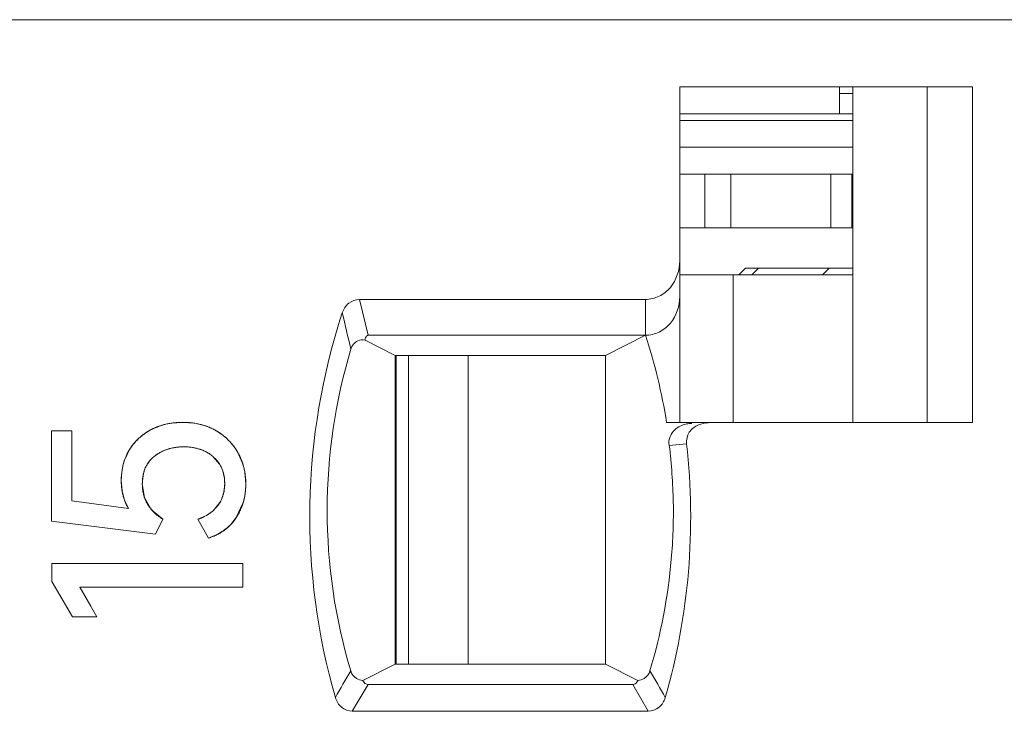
# Model space of a CAD drawing. Header units: inches. Extents: x 830 to 2908, y -1046 to 167.
# Tile 43 of 62: x 2677.72 to 2685.05, y -813.71 to -808.56. Entities that reach past the tile are written whole.
import ezdxf

# ---------------------------------------------------------------- set-up
doc = ezdxf.new("R2010")
doc.units = ezdxf.units.IN
doc.header["$LTSCALE"] = 23.1
doc.header["$MEASUREMENT"] = 0
doc.layers.get('0').update_dxf_attribs({"lineweight": 18})
for name, color, linetype, lineweight in [('1_12', 7, 'Continuous', 18), ('1_27', 7, 'Continuous', 18), ('1_50', 7, 'Continuous', 18), ('1_6', 7, 'Continuous', 18)]:
    doc.layers.add(name, color=color, linetype=linetype, lineweight=lineweight)

msp = doc.modelspace()

# ---------------------------------------------------------------- linework, layer by layer
at = {"color": 0, "linetype": 'Continuous', "lineweight": 0}
for p, q in [((2678.8444, -811.5678), (2678.9312, -811.5615)), ((2678.9312, -811.5615), (2679.0215, -811.5685)), ((2677.9552, -811.6256), (2678.1066, -811.6256)), ((2677.9552, -812.2969), (2677.9552, -811.6256)), ((2678.1066, -811.6256), (2678.1066, -812.1456)), ((2678.6954, -811.6159), (2678.7654, -811.5863)), ((2678.5022, -811.8322), (2678.5325, -811.7691)), ((2678.8558, -811.7519), (2678.7997, -811.7684)), ((2679.0785, -811.7689), (2679.0252, -811.7526)), ((2679.3416, -811.7866), (2679.3806, -811.878)), ((2679.2048, -811.8719), (2679.1582, -811.8176)), ((2679.3806, -811.878), (2679.3905, -811.9172)), ((2679.3939, -811.9357), (2679.4007, -812.0194)), ((2678.4795, -812.0727), (2678.4733, -811.9942)), ((2678.6354, -811.9591), (2678.6304, -812.0194)), ((2678.4978, -812.142), (2678.4795, -812.0727)), ((2678.6304, -812.0194), (2678.6464, -812.1207)), ((2679.2206, -812.1349), (2679.2377, -812.0807)), ((2679.2377, -812.0807), (2679.243, -812.0393)), ((2678.5276, -812.2018), (2678.1066, -812.1456)), ((2678.5276, -812.2018), (2678.4978, -812.142)), ((2678.6464, -812.1207), (2678.6967, -812.2095)), ((2679.1569, -812.2196), (2679.2085, -812.1583)), ((2679.3815, -812.1592), (2679.3299, -812.2707)), ((2678.6967, -812.2095), (2678.7837, -812.2833)), ((2679.1079, -812.254), (2679.1509, -812.2246)), ((2677.9552, -812.2969), (2678.7275, -812.3939)), ((2678.7275, -812.3939), (2678.7837, -812.2833)), ((2679.0437, -812.2833), (2679.1233, -812.423)), ((2679.0526, -812.28), (2679.101, -812.2579)), ((2679.3299, -812.2707), (2679.2882, -812.3214)), ((2679.1914, -812.3941), (2679.1233, -812.423)), ((2677.9572, -812.6135), (2679.3794, -812.6135)), ((2677.9572, -812.7454), (2677.9572, -812.6135)), ((2679.3794, -812.6135), (2679.3794, -812.7881)), ((2677.9572, -812.7454), (2678.1105, -813.0087)), ((2679.3794, -812.7881), (2678.1648, -812.7881)), ((2678.2907, -813.0087), (2678.1648, -812.7881)), ((2678.1648, -812.7881), (2678.2464, -812.9311)), ((2678.2907, -813.0087), (2678.1105, -813.0087))]:
    msp.add_line(p, q, dxfattribs=at)
for centre, radius, start, end in [((2678.9226, -812.0842), 0.5223, 98.60781, 100.57538), ((2678.9407, -812.0701), 0.508, 78.74891, 80.84612), ((2678.9447, -812.05), 0.4876, 76.18598, 78.75146), ((2678.9493, -812.0317), 0.4687, 70.92003, 76.19282), ((2678.8956, -811.9942), 0.428, 120.39919, 127.35389), ((2678.8936, -811.9909), 0.4242, 117.85902, 120.39632), ((2678.912, -812.0372), 0.4741, 105.27252, 108.00352), ((2678.9581, -812.0073), 0.4428, 60.57007, 70.96783), ((2678.9618, -811.9996), 0.4342, 55.29931, 60.49042), ((2678.9558, -812.0083), 0.4448, 50.86174, 55.3056), ((2678.8763, -811.9753), 0.4011, 138.947, 143.65149), ((2678.8826, -811.9806), 0.4092, 137.62595, 138.95872), ((2678.8904, -811.9881), 0.4201, 129.03818, 137.59718), ((2678.895, -811.9935), 0.4271, 127.35295, 129.06111), ((2678.9532, -812.0116), 0.449, 49.06973, 50.86687), ((2678.9525, -812.0124), 0.4501, 41.1551, 49.07137), ((2678.9559, -812.0093), 0.4455, 39.18212, 41.14902), ((2678.8641, -811.9664), 0.3859, 143.64486, 149.24622), ((2678.9304, -812.1137), 0.3694, 100.22483, 101.65703), ((2678.9674, -812.0422), 0.295, 63.69057, 67.86074), ((2678.9606, -812.0056), 0.4395, 35.02222, 39.18795), ((2678.9709, -811.9984), 0.4269, 29.74996, 35.03012), ((2678.9208, -811.9891), 0.447, 160.98852, 169.08207), ((2678.9007, -811.9825), 0.4259, 159.32999, 160.93805), ((2678.9473, -811.9941), 0.474, 170.70169, 180.00352), ((2678.9377, -811.9927), 0.4644, 169.03769, 170.68363), ((2678.9999, -812.0011), 0.2423, 29.86165, 32.23736), ((2678.9237, -812.0136), 0.4766, 9.40323, 11.67035), ((2678.8969, -812.0226), 0.5037, 349.8194, 354.34287), ((2678.8708, -812.02), 0.5298, 354.33417, 358.15963), ((2678.8569, -812.0194), 0.5438, 358.14974, 0.00682), ((2678.9996, -812.0361), 0.2421, 329.67703, 335.91842), ((2678.9389, -812.0308), 0.4608, 343.82503, 348.22646), ((2678.9181, -812.0263), 0.4821, 348.20527, 349.79856), ((2678.9717, -812.0045), 0.2839, 309.1517, 310.72527), ((2678.9046, -811.8894), 0.4177, 289.44323, 290.75245), ((2678.9296, -811.9429), 0.3586, 298.5455, 299.82429), ((2678.9983, -812.0359), 0.4069, 298.32654, 303.49512), ((2678.9986, -812.0363), 0.4064, 303.48576, 309.79463), ((2679.0056, -812.0446), 0.3956, 309.78777, 315.59721)]:
    msp.add_arc(centre, radius, start, end, dxfattribs=at)
for points, knots in [([(2678.9312, -811.5615), (2678.9202, -811.5615), (2678.8985, -811.562), (2678.8668, -811.5646), (2678.8411, -811.5681), (2678.821, -811.5718), (2678.8062, -811.575), (2678.7915, -811.5786), (2678.7771, -811.5826), (2678.763, -811.5871), (2678.7513, -811.5912), (2678.7421, -811.5946), (2678.7353, -811.5973), (2678.7285, -811.6002), (2678.7229, -811.6026), (2678.7184, -811.6046), (2678.7151, -811.6061), (2678.7118, -811.6077), (2678.7084, -811.6093), (2678.7057, -811.6106), (2678.7035, -811.6117), (2678.7019, -811.6125), (2678.7005, -811.6132), (2678.6994, -811.6137), (2678.6986, -811.6142), (2678.6978, -811.6146), (2678.6971, -811.6149), (2678.6966, -811.6152), (2678.6962, -811.6154), (2678.696, -811.6155), (2678.6958, -811.6156), (2678.6956, -811.6157), (2678.6955, -811.6158), (2678.6954, -811.6158), (2678.6954, -811.6159), (2678.6954, -811.6159), (2678.6954, -811.6159)], [0, 0, 0, 0, 0.125, 0.25, 0.375, 0.4375, 0.500001, 0.562501, 0.625001, 0.687501, 0.750001, 0.781251, 0.812501, 0.843751, 0.875001, 0.890626, 0.906251, 0.921876, 0.937501, 0.953126, 0.960938, 0.968751, 0.976564, 0.98047, 0.984376, 0.988282, 0.992189, 0.994142, 0.996095, 0.997071, 0.998048, 0.999024, 0.999513, 0.999757, 0.999982, 1, 1, 1, 1]), ([(2679.1757, -811.6217), (2679.1668, -811.6166), (2679.1486, -811.6072), (2679.1205, -811.595), (2679.0962, -811.5864), (2679.0763, -811.5804), (2679.0612, -811.5764), (2679.0458, -811.5729), (2679.0301, -811.5699), (2679.0142, -811.5673), (2679.0008, -811.5655), (2678.9899, -811.5643), (2678.9817, -811.5636), (2678.9734, -811.5629), (2678.9665, -811.5625), (2678.9609, -811.5622), (2678.9567, -811.562), (2678.9525, -811.5618), (2678.9483, -811.5617), (2678.9447, -811.5616), (2678.9419, -811.5615), (2678.9397, -811.5615), (2678.938, -811.5615), (2678.9365, -811.5615), (2678.9355, -811.5615), (2678.9344, -811.5615), (2678.9335, -811.5615), (2678.9328, -811.5615), (2678.9323, -811.5615), (2678.932, -811.5615), (2678.9317, -811.5615), (2678.9315, -811.5615), (2678.9313, -811.5615), (2678.9312, -811.5615), (2678.9312, -811.5615), (2678.9312, -811.5615)], [0, 0, 0, 0, 0.125, 0.25, 0.375, 0.4375, 0.500001, 0.562501, 0.625001, 0.687501, 0.750001, 0.781251, 0.812501, 0.843751, 0.875001, 0.890626, 0.906251, 0.921876, 0.937501, 0.953126, 0.960939, 0.968751, 0.976564, 0.98047, 0.984376, 0.988282, 0.992189, 0.994142, 0.996095, 0.997071, 0.998048, 0.999024, 0.999513, 0.999757, 1, 1, 1, 1]), ([(2678.6954, -811.6159), (2678.6867, -811.6204), (2678.6699, -811.6299), (2678.646, -811.6456), (2678.6273, -811.6598), (2678.613, -811.6719), (2678.6027, -811.6813), (2678.5927, -811.691), (2678.583, -811.7011), (2678.5737, -811.7116), (2678.5662, -811.7206), (2678.5604, -811.7279), (2678.5562, -811.7335), (2678.552, -811.7392), (2678.5486, -811.7441), (2678.5459, -811.748), (2678.5439, -811.7509), (2678.542, -811.7539), (2678.54, -811.7569), (2678.5384, -811.7594), (2678.5371, -811.7614), (2678.5362, -811.7629), (2678.5354, -811.7642), (2678.5348, -811.7652), (2678.5343, -811.766), (2678.5339, -811.7667), (2678.5335, -811.7674), (2678.5332, -811.7679), (2678.533, -811.7682), (2678.5328, -811.7685), (2678.5327, -811.7687), (2678.5326, -811.7688), (2678.5325, -811.7689), (2678.5325, -811.769), (2678.5325, -811.7691), (2678.5325, -811.7691)], [0, 0, 0, 0, 0.125, 0.25, 0.375, 0.4375, 0.500001, 0.562501, 0.625001, 0.687501, 0.750001, 0.781251, 0.812501, 0.843751, 0.875001, 0.890626, 0.906251, 0.921876, 0.937501, 0.953126, 0.960938, 0.968751, 0.976564, 0.98047, 0.984376, 0.988282, 0.992189, 0.994142, 0.996095, 0.997071, 0.998048, 0.999024, 0.999513, 0.999757, 1, 1, 1, 1]), ([(2679.3416, -811.7866), (2679.3366, -811.7778), (2679.3263, -811.7608), (2679.3092, -811.7368), (2679.2938, -811.7178), (2679.2807, -811.7034), (2679.2705, -811.6929), (2679.26, -811.6828), (2679.249, -811.673), (2679.2378, -811.6636), (2679.228, -811.656), (2679.2201, -811.6501), (2679.214, -811.6458), (2679.2078, -811.6415), (2679.2026, -811.6381), (2679.1984, -811.6353), (2679.1952, -811.6333), (2679.192, -811.6313), (2679.1888, -811.6293), (2679.1861, -811.6277), (2679.1839, -811.6264), (2679.1823, -811.6255), (2679.1809, -811.6247), (2679.1798, -811.624), (2679.179, -811.6235), (2679.1782, -811.6231), (2679.1775, -811.6227), (2679.1769, -811.6224), (2679.1766, -811.6222), (2679.1763, -811.622), (2679.1761, -811.6219), (2679.1759, -811.6218), (2679.1758, -811.6217), (2679.1757, -811.6217), (2679.1757, -811.6217), (2679.1757, -811.6217)], [0, 0, 0, 0, 0.125, 0.25, 0.375, 0.4375, 0.500001, 0.562501, 0.625001, 0.687501, 0.750001, 0.781251, 0.812501, 0.843751, 0.875001, 0.890626, 0.906251, 0.921876, 0.937501, 0.953126, 0.960938, 0.968751, 0.976564, 0.98047, 0.984376, 0.988282, 0.992189, 0.994142, 0.996095, 0.997071, 0.998048, 0.999024, 0.999513, 0.999757, 1, 1, 1, 1]), ([(2678.7997, -811.7684), (2678.7709, -811.7796), (2678.7234, -811.8062), (2678.6861, -811.8463), (2678.6731, -811.8652)], [0, 0, 0, 0, 0.574716, 1, 1, 1, 1]), ([(2678.7197, -811.8147), (2678.7271, -811.8088), (2678.7424, -811.7977), (2678.7666, -811.7833), (2678.7879, -811.7732), (2678.8055, -811.7662), (2678.8191, -811.7615), (2678.8329, -811.7573), (2678.8471, -811.7537), (2678.8616, -811.7507), (2678.874, -811.7486), (2678.884, -811.7472), (2678.8916, -811.7463), (2678.8993, -811.7456), (2678.9058, -811.745), (2678.911, -811.7447), (2678.9149, -811.7445), (2678.9189, -811.7443), (2678.9229, -811.7441), (2678.9262, -811.744), (2678.9289, -811.744), (2678.9309, -811.7439), (2678.9326, -811.7439), (2678.9339, -811.7439), (2678.9349, -811.7439), (2678.9359, -811.7439), (2678.9368, -811.7439), (2678.9374, -811.7439), (2678.9379, -811.7439), (2678.9382, -811.7439), (2678.9385, -811.7439), (2678.9387, -811.7439), (2678.9388, -811.7439), (2678.9389, -811.7439), (2678.939, -811.7439), (2678.939, -811.7439)], [0, 0, 0, 0, 0.125, 0.25, 0.375, 0.4375, 0.500001, 0.562501, 0.625001, 0.687501, 0.750001, 0.781251, 0.812501, 0.843751, 0.875001, 0.890626, 0.906251, 0.921876, 0.937501, 0.953126, 0.960938, 0.968751, 0.976564, 0.98047, 0.984376, 0.988282, 0.992189, 0.994142, 0.996095, 0.997071, 0.998048, 0.999024, 0.999513, 0.999757, 1, 1, 1, 1]), ([(2679.0252, -811.7526), (2679.0178, -811.751), (2678.9893, -811.7458), (2678.9394, -811.7425), (2678.8932, -811.7455), (2678.8687, -811.7495), (2678.8649, -811.7502)], [0, 0, 0, 0, 0.140967, 0.538333, 0.926924, 1, 1, 1, 1]), ([(2678.939, -811.7439), (2678.9501, -811.7439), (2678.9719, -811.7446), (2679.0031, -811.7481), (2679.0278, -811.7529), (2679.0468, -811.7579), (2679.0607, -811.7622), (2679.0742, -811.7671), (2679.0874, -811.7726), (2679.1001, -811.7786), (2679.1105, -811.7841), (2679.1185, -811.7888), (2679.1245, -811.7925), (2679.1303, -811.7963), (2679.1351, -811.7996), (2679.1389, -811.8023), (2679.1417, -811.8044), (2679.1445, -811.8065), (2679.1473, -811.8086), (2679.1496, -811.8104), (2679.1514, -811.8119), (2679.1528, -811.813), (2679.1539, -811.814), (2679.1548, -811.8147), (2679.1555, -811.8153), (2679.1562, -811.8158), (2679.1567, -811.8163), (2679.1572, -811.8167), (2679.1574, -811.8169), (2679.1577, -811.8171), (2679.1578, -811.8173), (2679.158, -811.8174), (2679.1581, -811.8175), (2679.1581, -811.8175), (2679.1582, -811.8176), (2679.1582, -811.8176)], [0, 0, 0, 0, 0.125, 0.25, 0.375, 0.4375, 0.500001, 0.562501, 0.625001, 0.687501, 0.750001, 0.781251, 0.812501, 0.843751, 0.875001, 0.890626, 0.906251, 0.921876, 0.937501, 0.953126, 0.960938, 0.968751, 0.976563, 0.98047, 0.984376, 0.988282, 0.992188, 0.994142, 0.996095, 0.997071, 0.998048, 0.999024, 0.999513, 0.999757, 1, 1, 1, 1]), ([(2679.4007, -812.0194), (2679.4007, -812.0087), (2679.4, -811.9876), (2679.3973, -811.9567), (2679.3934, -811.9316), (2679.3894, -811.9118), (2679.386, -811.8972), (2679.382, -811.8827), (2679.3777, -811.8684), (2679.3728, -811.8543), (2679.3684, -811.8427), (2679.3646, -811.8335), (2679.3617, -811.8267), (2679.3586, -811.8199), (2679.356, -811.8142), (2679.3538, -811.8098), (2679.3521, -811.8064), (2679.3504, -811.8031), (2679.3487, -811.7998), (2679.3473, -811.797), (2679.3461, -811.7948), (2679.3452, -811.7931), (2679.3445, -811.7918), (2679.3438, -811.7907), (2679.3434, -811.7898), (2679.3429, -811.789), (2679.3426, -811.7883), (2679.3423, -811.7878), (2679.3421, -811.7874), (2679.3419, -811.7872), (2679.3418, -811.787), (2679.3417, -811.7868), (2679.3416, -811.7867), (2679.3416, -811.7866), (2679.3416, -811.7866), (2679.3416, -811.7866), (2679.3416, -811.7866)], [0, 0, 0, 0, 0.125, 0.25, 0.375, 0.4375, 0.500001, 0.562501, 0.625001, 0.687501, 0.750001, 0.781251, 0.812501, 0.843751, 0.875001, 0.890626, 0.906251, 0.921876, 0.937501, 0.953126, 0.960938, 0.968751, 0.976564, 0.98047, 0.984376, 0.988282, 0.992189, 0.994142, 0.996095, 0.997071, 0.998048, 0.999024, 0.999513, 0.999757, 0.999996, 1, 1, 1, 1]), ([(2678.6304, -812.0194), (2678.6304, -812.0082), (2678.6313, -811.9866), (2678.6355, -811.9561), (2678.6413, -811.9323), (2678.6473, -811.9142), (2678.6526, -811.9012), (2678.6585, -811.8886), (2678.6651, -811.8766), (2678.6725, -811.865), (2678.6792, -811.8558), (2678.6849, -811.8486), (2678.6893, -811.8434), (2678.6939, -811.8383), (2678.6979, -811.8342), (2678.7012, -811.8309), (2678.7037, -811.8285), (2678.7063, -811.8261), (2678.7088, -811.8237), (2678.711, -811.8218), (2678.7128, -811.8203), (2678.7142, -811.8191), (2678.7153, -811.8182), (2678.7162, -811.8174), (2678.7169, -811.8169), (2678.7176, -811.8163), (2678.7182, -811.8159), (2678.7186, -811.8155), (2678.7189, -811.8153), (2678.7191, -811.8151), (2678.7193, -811.8149), (2678.7195, -811.8148), (2678.7196, -811.8147), (2678.7196, -811.8147), (2678.7197, -811.8147), (2678.7197, -811.8147)], [0, 0, 0, 0, 0.125, 0.25, 0.375, 0.4375, 0.500001, 0.562501, 0.625001, 0.687501, 0.750001, 0.781251, 0.812501, 0.843751, 0.875001, 0.890626, 0.906251, 0.921876, 0.937501, 0.953126, 0.960939, 0.968751, 0.976564, 0.98047, 0.984376, 0.988282, 0.992189, 0.994142, 0.996095, 0.997071, 0.998048, 0.999025, 0.999513, 0.999757, 1, 1, 1, 1]), ([(2678.6731, -811.8652), (2678.6652, -811.8766), (2678.6483, -811.9063), (2678.6389, -811.9391), (2678.6354, -811.9591)], [0, 0, 0, 0, 0.406797, 1, 1, 1, 1]), ([(2679.1582, -811.8176), (2679.1653, -811.8237), (2679.1786, -811.8366), (2679.196, -811.8576), (2679.2082, -811.8765), (2679.2166, -811.8924), (2679.2223, -811.9048), (2679.2273, -811.9177), (2679.2317, -811.9309), (2679.2353, -811.9446), (2679.2378, -811.9563), (2679.2395, -811.9659), (2679.2406, -811.9733), (2679.2415, -811.9807), (2679.2421, -811.9869), (2679.2425, -811.992), (2679.2428, -811.9958), (2679.243, -811.9997), (2679.2432, -812.0036), (2679.2434, -812.0068), (2679.2434, -812.0094), (2679.2435, -812.0114), (2679.2435, -812.0131), (2679.2435, -812.0144), (2679.2435, -812.0154), (2679.2436, -812.0164), (2679.2436, -812.0172), (2679.2436, -812.0179), (2679.2436, -812.0183), (2679.2436, -812.0186), (2679.2436, -812.0189), (2679.2436, -812.0191), (2679.2436, -812.0192), (2679.2436, -812.0193), (2679.2436, -812.0194), (2679.2436, -812.0194)], [0, 0, 0, 0, 0.125, 0.25, 0.375, 0.4375, 0.500001, 0.562501, 0.625001, 0.687501, 0.750001, 0.781251, 0.812501, 0.843751, 0.875001, 0.890626, 0.906251, 0.921876, 0.937501, 0.953126, 0.960939, 0.968751, 0.976564, 0.98047, 0.984376, 0.988282, 0.992189, 0.994142, 0.996095, 0.997071, 0.998048, 0.999025, 0.999513, 0.999757, 1, 1, 1, 1]), ([(2679.243, -812.0393), (2679.2433, -812.0326), (2679.2447, -811.9869), (2679.2362, -811.9316), (2679.2145, -811.8884), (2679.21, -811.8805)], [0, 0, 0, 0, 0.121088, 0.834134, 1, 1, 1, 1]), ([(2678.4733, -811.9942), (2678.4733, -812.0043), (2678.4738, -812.0243), (2678.4764, -812.0532), (2678.4799, -812.0762), (2678.4836, -812.0941), (2678.4868, -812.1072), (2678.4904, -812.1201), (2678.4944, -812.1326), (2678.4989, -812.1449), (2678.5029, -812.1548), (2678.5064, -812.1627), (2678.5091, -812.1685), (2678.5119, -812.1742), (2678.5143, -812.1789), (2678.5163, -812.1826), (2678.5179, -812.1854), (2678.5194, -812.1882), (2678.521, -812.1909), (2678.5223, -812.1932), (2678.5234, -812.195), (2678.5242, -812.1964), (2678.5249, -812.1975), (2678.5255, -812.1984), (2678.5259, -812.1991), (2678.5263, -812.1998), (2678.5266, -812.2003), (2678.5269, -812.2008), (2678.5271, -812.201), (2678.5272, -812.2013), (2678.5274, -812.2014), (2678.5274, -812.2016), (2678.5275, -812.2017), (2678.5275, -812.2017), (2678.5276, -812.2018), (2678.5276, -812.2018)], [0, 0, 0, 0, 0.125, 0.25, 0.375, 0.4375, 0.5, 0.5625, 0.625, 0.6875, 0.75, 0.78125, 0.8125, 0.84375, 0.875, 0.890625, 0.90625, 0.921875, 0.9375, 0.953125, 0.960938, 0.96875, 0.976563, 0.980469, 0.984375, 0.988282, 0.992188, 0.994141, 0.996094, 0.997071, 0.998047, 0.999024, 0.999512, 0.999756, 1, 1, 1, 1]), ([(2678.7837, -812.2833), (2678.7709, -812.2753), (2678.7469, -812.2587), (2678.7158, -812.2315), (2678.6938, -812.2069), (2678.6787, -812.1861), (2678.6685, -812.1699), (2678.6595, -812.1531), (2678.6517, -812.1357), (2678.6451, -812.1178), (2678.6406, -812.1024), (2678.6376, -812.0897), (2678.6357, -812.0801), (2678.6341, -812.0704), (2678.6329, -812.0621), (2678.6322, -812.0554), (2678.6317, -812.0504), (2678.6313, -812.0453), (2678.6309, -812.0402), (2678.6307, -812.0359), (2678.6306, -812.0324), (2678.6305, -812.0298), (2678.6305, -812.0277), (2678.6304, -812.0259), (2678.6304, -812.0246), (2678.6304, -812.0233), (2678.6304, -812.0222), (2678.6304, -812.0213), (2678.6304, -812.0208), (2678.6304, -812.0203), (2678.6304, -812.02), (2678.6304, -812.0197), (2678.6304, -812.0195), (2678.6304, -812.0195), (2678.6304, -812.0194), (2678.6304, -812.0194)], [0, 0, 0, 0, 0.125, 0.25, 0.375, 0.4375, 0.500001, 0.562501, 0.625001, 0.687501, 0.750001, 0.781251, 0.812501, 0.843751, 0.875001, 0.890626, 0.906251, 0.921876, 0.937501, 0.953126, 0.960939, 0.968751, 0.976564, 0.98047, 0.984376, 0.988282, 0.992189, 0.994142, 0.996095, 0.997071, 0.998048, 0.999025, 0.999513, 0.999757, 1, 1, 1, 1]), ([(2679.2436, -812.0194), (2679.2436, -812.0273), (2679.243, -812.0428), (2679.2407, -812.0653), (2679.2374, -812.0833), (2679.234, -812.0972), (2679.231, -812.1075), (2679.2277, -812.1175), (2679.2239, -812.1273), (2679.2198, -812.1369), (2679.216, -812.1447), (2679.2128, -812.1508), (2679.2103, -812.1553), (2679.2076, -812.1598), (2679.2054, -812.1635), (2679.2035, -812.1665), (2679.2021, -812.1686), (2679.2007, -812.1708), (2679.1992, -812.173), (2679.1979, -812.1748), (2679.1969, -812.1762), (2679.1962, -812.1772), (2679.1955, -812.1781), (2679.195, -812.1788), (2679.1946, -812.1794), (2679.1942, -812.1799), (2679.1939, -812.1803), (2679.1937, -812.1807), (2679.1935, -812.1809), (2679.1934, -812.1811), (2679.1933, -812.1812), (2679.1932, -812.1813), (2679.1931, -812.1814), (2679.1931, -812.1814), (2679.1931, -812.1815), (2679.1931, -812.1815)], [0, 0, 0, 0, 0.125, 0.25, 0.375, 0.4375, 0.500001, 0.562501, 0.625001, 0.687501, 0.750001, 0.781251, 0.812501, 0.843751, 0.875001, 0.890626, 0.906251, 0.921876, 0.937501, 0.953126, 0.960938, 0.968751, 0.976564, 0.98047, 0.984376, 0.988282, 0.992189, 0.994142, 0.996095, 0.997071, 0.998048, 0.999024, 0.999513, 0.999757, 1, 1, 1, 1]), ([(2679.3299, -812.2707), (2679.3358, -812.2615), (2679.3468, -812.2429), (2679.3612, -812.214), (2679.3713, -812.1891), (2679.3784, -812.1687), (2679.3831, -812.1531), (2679.3872, -812.1372), (2679.3908, -812.1212), (2679.3938, -812.1048), (2679.3959, -812.091), (2679.3973, -812.0798), (2679.3982, -812.0714), (2679.399, -812.0629), (2679.3995, -812.0557), (2679.3998, -812.05), (2679.4, -812.0457), (2679.4002, -812.0413), (2679.4004, -812.037), (2679.4005, -812.0333), (2679.4006, -812.0304), (2679.4006, -812.0282), (2679.4006, -812.0264), (2679.4006, -812.0249), (2679.4006, -812.0238), (2679.4007, -812.0227), (2679.4007, -812.0218), (2679.4007, -812.021), (2679.4007, -812.0206), (2679.4007, -812.0202), (2679.4007, -812.0199), (2679.4007, -812.0197), (2679.4007, -812.0195), (2679.4007, -812.0194), (2679.4007, -812.0194), (2679.4007, -812.0194)], [0, 0, 0, 0, 0.125, 0.25, 0.375, 0.4375, 0.500001, 0.562501, 0.625001, 0.687501, 0.750001, 0.781251, 0.812501, 0.843751, 0.875001, 0.890626, 0.906251, 0.921876, 0.937501, 0.953126, 0.960939, 0.968751, 0.976564, 0.98047, 0.984376, 0.988282, 0.992189, 0.994142, 0.996095, 0.997071, 0.998048, 0.999024, 0.999513, 0.999757, 1, 1, 1, 1]), ([(2679.1931, -812.1815), (2679.1889, -812.187), (2679.18, -812.1978), (2679.1651, -812.2131), (2679.1514, -812.2249), (2679.1397, -812.2339), (2679.1306, -812.2404), (2679.121, -812.2466), (2679.1111, -812.2526), (2679.1009, -812.2583), (2679.092, -812.2629), (2679.0847, -812.2665), (2679.0791, -812.269), (2679.0734, -812.2716), (2679.0686, -812.2736), (2679.0647, -812.2752), (2679.0618, -812.2764), (2679.0588, -812.2776), (2679.0559, -812.2788), (2679.0533, -812.2797), (2679.0513, -812.2805), (2679.0498, -812.281), (2679.0485, -812.2815), (2679.0475, -812.2819), (2679.0467, -812.2822), (2679.046, -812.2824), (2679.0453, -812.2827), (2679.0448, -812.2828), (2679.0445, -812.283), (2679.0442, -812.2831), (2679.044, -812.2831), (2679.0439, -812.2832), (2679.0438, -812.2832), (2679.0437, -812.2832), (2679.0437, -812.2833), (2679.0437, -812.2833), (2679.0437, -812.2833)], [0, 0, 0, 0, 0.125, 0.25, 0.375, 0.4375, 0.5, 0.5625, 0.625, 0.6875, 0.75, 0.78125, 0.8125, 0.84375, 0.875, 0.890625, 0.90625, 0.921875, 0.9375, 0.953125, 0.960938, 0.96875, 0.976563, 0.980469, 0.984375, 0.988281, 0.992188, 0.994141, 0.996094, 0.99707, 0.998047, 0.999024, 0.999512, 0.999756, 0.999995, 1, 1, 1, 1]), ([(2679.1233, -812.423), (2679.1346, -812.4194), (2679.1565, -812.4116), (2679.1874, -812.3978), (2679.2115, -812.3846), (2679.2297, -812.3729), (2679.2429, -812.3637), (2679.2555, -812.3539), (2679.2677, -812.3436), (2679.2793, -812.3327), (2679.2886, -812.3233), (2679.2958, -812.3154), (2679.301, -812.3094), (2679.3062, -812.3033), (2679.3103, -812.2981), (2679.3136, -812.2938), (2679.316, -812.2906), (2679.3184, -812.2874), (2679.3208, -812.2841), (2679.3227, -812.2813), (2679.3242, -812.2791), (2679.3254, -812.2774), (2679.3263, -812.276), (2679.3271, -812.2749), (2679.3276, -812.2741), (2679.3282, -812.2732), (2679.3287, -812.2725), (2679.329, -812.2719), (2679.3293, -812.2716), (2679.3294, -812.2713), (2679.3296, -812.2711), (2679.3297, -812.2709), (2679.3298, -812.2708), (2679.3298, -812.2707), (2679.3299, -812.2707), (2679.3299, -812.2707)], [0, 0, 0, 0, 0.125, 0.25, 0.375, 0.4375, 0.500001, 0.562501, 0.625001, 0.687501, 0.750001, 0.781251, 0.812501, 0.843751, 0.875001, 0.890626, 0.906251, 0.921876, 0.937501, 0.953126, 0.960939, 0.968751, 0.976564, 0.98047, 0.984376, 0.988282, 0.992189, 0.994142, 0.996095, 0.997071, 0.998048, 0.999025, 0.999513, 0.999757, 1, 1, 1, 1])]:
    msp.add_open_spline(points, degree=3, knots=knots, dxfattribs=at)
msp.add_open_spline([(2678.5325, -811.7691), (2678.493, -811.8351), (2678.4733, -811.9101), (2678.4733, -811.9942)], degree=3, dxfattribs=at)
at = {"layer": '1_12', "color": 7, "linetype": 'Continuous', "lineweight": 0}
for p, q in [((2683.92, -810.4632), (2682.6308, -810.4632)), ((2683.0297, -811.5632), (2683.0297, -810.4632)), ((2680.6111, -813.3632), (2680.6111, -811.0632)), ((2681.057, -811.0632), (2681.057, -813.3632))]:
    msp.add_line(p, q, dxfattribs=at)
at = {"layer": '1_27', "color": 7, "linetype": 'Continuous', "lineweight": 0}
for p, q in [((2683.8201, -809.2632), (2683.8201, -809.0632)), ((2683.92, -809.1132), (2683.8201, -809.1132)), ((2683.92, -809.2632), (2682.6308, -809.2632))]:
    msp.add_line(p, q, dxfattribs=at)
at = {"layer": '1_50', "color": 7, "linetype": 'Continuous', "lineweight": 0}
for p, q in [((2682.6308, -809.7132), (2683.92, -809.7132)), ((2682.8187, -810.1132), (2682.8187, -809.7132)), ((2683.0113, -809.7132), (2683.0113, -810.1132)), ((2683.7559, -810.1132), (2683.7559, -809.7132)), ((2683.9128, -809.7132), (2683.9128, -810.1132)), ((2682.6308, -810.1132), (2683.92, -810.1132)), ((2680.5203, -811.0632), (2680.5203, -813.3632))]:
    msp.add_line(p, q, dxfattribs=at)
at = {"layer": '1_6', "color": 7, "linetype": 'Continuous', "lineweight": 0}
for p, q in [((2700.1378, -808.5632), (2632.4522, -808.5632)), ((2682.6308, -809.0632), (2684.8097, -809.0632)), ((2682.6308, -811.5632), (2682.6308, -809.0632)), ((2683.92, -809.0632), (2683.92, -811.5632)), ((2684.4728, -809.0632), (2684.4728, -811.5632)), ((2684.8097, -809.0632), (2684.8097, -811.5632)), ((2682.6308, -809.3132), (2683.92, -809.3132)), ((2683.92, -809.5132), (2682.6308, -809.5132)), ((2683.0703, -810.4632), (2683.1203, -810.4132)), ((2683.92, -810.4132), (2683.1203, -810.4132)), ((2683.2181, -810.4132), (2683.1691, -810.4632)), ((2683.695, -810.4632), (2683.744, -810.4132)), ((2680.2469, -810.6465), (2682.3756, -810.6465)), ((2680.3119, -810.9132), (2680.2469, -810.6465)), ((2682.3756, -810.9132), (2682.3756, -810.6465)), ((2680.3119, -810.9132), (2682.3756, -810.9132)), ((2682.3756, -810.9132), (2682.0784, -811.0632)), ((2680.513, -811.0632), (2680.2884, -810.9499)), ((2680.5129, -813.3632), (2680.5129, -811.0632)), ((2680.513, -811.0632), (2682.0783, -811.0632)), ((2682.0783, -813.3632), (2682.0783, -811.0632)), ((2682.5333, -811.5632), (2682.8293, -811.5632)), ((2682.7709, -811.5799), (2682.8236, -811.5651)), ((2682.8238, -811.5667), (2682.8416, -811.5648)), ((2684.8097, -811.5632), (2682.8341, -811.5632)), ((2682.6799, -811.7212), (2682.5514, -811.7331)), ((2680.2727, -813.4836), (2680.513, -813.3632)), ((2682.0783, -813.3632), (2680.5129, -813.3632)), ((2682.0784, -813.3632), (2682.3185, -813.4836)), ((2680.1928, -813.7132), (2680.3105, -813.5132)), ((2682.2808, -813.5132), (2680.3105, -813.5132)), ((2682.2808, -813.5132), (2682.3971, -813.7132)), ((2682.3971, -813.7132), (2680.1928, -813.7132))]:
    msp.add_line(p, q, dxfattribs=at)
for centre, radius, start, end in [((2777.7225, -787.686), 100.2907, 193.293208, 193.451758), ((2678.4577, -812.2085), 4.1264, 8.99667, 18.29428), ((2682.7203, -811.7656), 0.1957, 89.93163, 101.28513), ((2691.1512, -819.8182), 12.7036, 149.71303, 150.74831), ((2673.5268, -818.5943), 10.2843, 28.98031, 30.26251)]:
    msp.add_arc(centre, radius, start, end, dxfattribs=at)
for points, knots in [([(2682.6308, -810.3596), (2682.6309, -810.4292), (2682.5939, -810.5393), (2682.4822, -810.629), (2682.4108, -810.6467), (2682.3756, -810.6465)], [0, 0, 0, 0, 0.496876, 0.748597, 1, 1, 1, 1]), ([(2680.2469, -810.6465), (2680.2185, -810.6464), (2680.1602, -810.668), (2680.1278, -810.7191), (2680.119, -810.7463)], [0, 0, 0, 0, 0.498571, 1, 1, 1, 1]), ([(2682.3756, -810.9132), (2682.4108, -810.9133), (2682.4822, -810.8957), (2682.5939, -810.806), (2682.6309, -810.6959), (2682.6308, -810.6263)], [0, 0, 0, 0, 0.251497, 0.503184, 1, 1, 1, 1]), ([(2680.119, -810.7463), (2679.9686, -811.2051), (2679.8042, -812.1733), (2679.9337, -813.1467), (2680.0676, -813.6107)], [0, 0, 0, 0, 0.5, 1, 1, 1, 1]), ([(2680.3119, -810.9132), (2680.3033, -810.9143), (2680.2911, -810.9288), (2680.2897, -810.9435), (2680.2884, -810.9499)], [0, 0, 0, 0, 0.572011, 1, 1, 1, 1]), ([(2680.1832, -811.0163), (2680.1908, -810.9909), (2680.222, -810.9485), (2680.2704, -810.9465), (2680.2884, -810.9498)], [0, 0, 0, 0, 0.591555, 1, 1, 1, 1]), ([(2680.1815, -813.4114), (2680.0659, -813.0249), (2679.9466, -812.2137), (2680.067, -811.4027), (2680.1832, -811.0163)], [0, 0, 0, 0, 0.499974, 1, 1, 1, 1]), ([(2682.5514, -811.7331), (2682.5481, -811.7107), (2682.5538, -811.6667), (2682.599, -811.6046), (2682.6494, -811.5801), (2682.682, -811.5736)], [0, 0, 0, 0, 0.30085, 0.557051, 1, 1, 1, 1]), ([(2682.6824, -811.7211), (2682.6807, -811.6918), (2682.6923, -811.6288), (2682.7441, -811.592), (2682.7709, -811.5799)], [0, 0, 0, 0, 0.498785, 1, 1, 1, 1]), ([(2682.5235, -813.6115), (2682.6109, -813.306), (2682.7278, -812.6767), (2682.717, -812.0369), (2682.6824, -811.7211)], [0, 0, 0, 0, 0.500023, 1, 1, 1, 1]), ([(2682.5535, -811.7328), (2682.5696, -811.8732), (2682.591, -812.1556), (2682.5706, -812.721), (2682.49, -813.1407), (2682.4097, -813.4113)], [0, 0, 0, 0, 0.250131, 0.50023, 1, 1, 1, 1]), ([(2680.2727, -813.4836), (2680.2557, -813.4825), (2680.2143, -813.4715), (2680.1883, -813.4341), (2680.1815, -813.4114)], [0, 0, 0, 0, 0.417744, 1, 1, 1, 1]), ([(2682.4097, -813.4113), (2682.4027, -813.4341), (2682.3769, -813.4716), (2682.3355, -813.4826), (2682.3185, -813.4836)], [0, 0, 0, 0, 0.583939, 1, 1, 1, 1]), ([(2680.3105, -813.5132), (2680.3, -813.5133), (2680.2826, -813.5045), (2680.2751, -813.4894), (2680.2727, -813.4836)], [0, 0, 0, 0, 0.625346, 1, 1, 1, 1]), ([(2682.2808, -813.5132), (2682.2876, -813.5131), (2682.3048, -813.5083), (2682.3146, -813.4928), (2682.3185, -813.4836)], [0, 0, 0, 0, 0.401074, 1, 1, 1, 1]), ([(2680.0676, -813.6107), (2680.0756, -813.638), (2680.1069, -813.6897), (2680.1645, -813.7125), (2680.1928, -813.7132)], [0, 0, 0, 0, 0.500965, 1, 1, 1, 1]), ([(2682.3972, -813.7132), (2682.4256, -813.7126), (2682.4837, -813.6906), (2682.5152, -813.6387), (2682.5235, -813.6115)], [0, 0, 0, 0, 0.499191, 1, 1, 1, 1])]:
    msp.add_open_spline(points, degree=3, knots=knots, dxfattribs=at)

doc.saveas('drawing.dxf')
